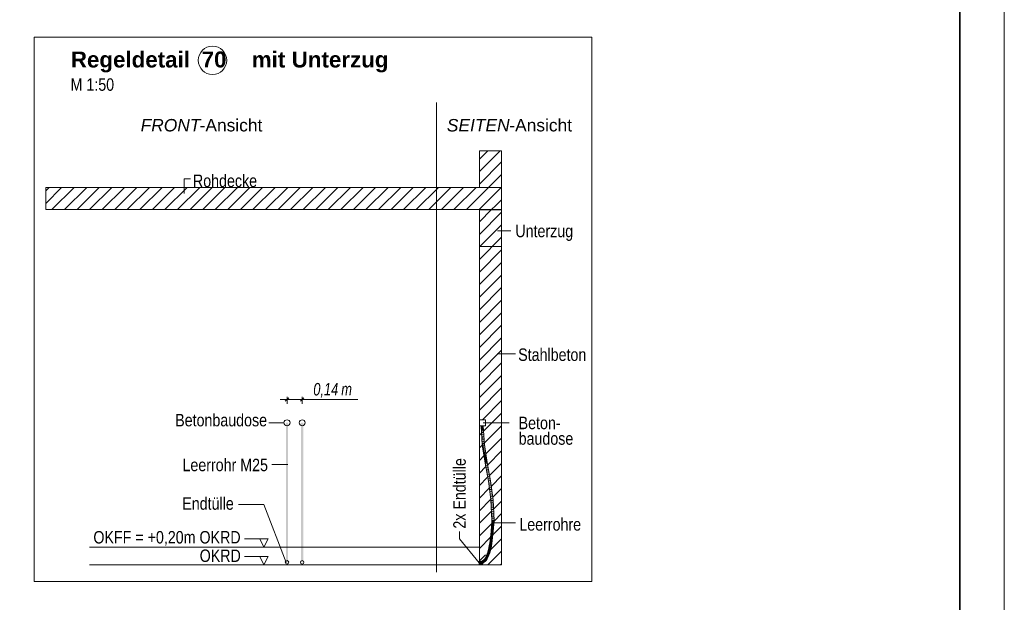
# Model space of a CAD drawing. Extents: x -720 to 300, y 62 to 1162.
# Tile 45 of 256: x 189 to 300, y 552 to 617. Entities that reach past the tile are written whole.
import ezdxf
from ezdxf.lldxf.tags import DXFTag

# ---------------------------------------------------------------- set-up
doc = ezdxf.new("R2010")
doc.units = 0
doc.layers.get('0').update_dxf_attribs({"lineweight": 13})
for name, color, linetype, lineweight, true_color in [('E_Aussparung Bemaßung-A06G93XZ8I', 5, 'Continuous', 9, 0x0000ff), ('E_Betonbaudose', 1, 'Continuous', 13, 0xff0000), ('E_Detail_Beschriftung', 7, 'Continuous', 13, 0x009900), ('E_Detail_Wandschraffur', 7, 'Continuous', 5, 0xc0c0c0), ('E_Leerrohr 25-A06G93Y08I', 7, 'Continuous', 9, 0xff8000), ('E_Leerrohr 25-Shading', 7, 'Continuous', 9, 0xff8000), ('E_Leerrohr Beschriftung', 1, 'Continuous', 9, 0xff0000)]:
    doc.layers.add(name, color=color, linetype=linetype, lineweight=lineweight, true_color=true_color)
doc.layers.add('E_Detail_Linie_Text_Bem', color=7, linetype='Continuous', lineweight=13)
doc.layers.add('iwb_Plankopf Rahmen', color=7, linetype='Continuous', lineweight=35)
doc.styles.get("Standard").update_dxf_attribs({"font": 'ARIALN.TTF'})
tags = doc.linetypes.add('fein_strichliert', pattern=[4, 1, -2, 1]).pattern_tags.tags
tags[8:9] = [DXFTag(74, 4), DXFTag(75, 0), DXFTag(340, '0'), DXFTag(46, 0.0), DXFTag(50, 0.0), DXFTag(44, 0.0), DXFTag(45, 0.0)]
tags[6:7] = [DXFTag(74, 4), DXFTag(75, 0), DXFTag(340, '0'), DXFTag(46, 0.0), DXFTag(50, 0.0), DXFTag(44, 0.0), DXFTag(45, 0.0)]
tags[4:5] = [DXFTag(74, 4), DXFTag(75, 0), DXFTag(340, '0'), DXFTag(46, 0.0), DXFTag(50, 0.0), DXFTag(44, 0.0), DXFTag(45, 0.0)]
tags = doc.linetypes.add('fein_strichliert-A06G93Y38I', pattern=[4, 1, -2, 1]).pattern_tags.tags
tags[8:9] = [DXFTag(74, 4), DXFTag(75, 0), DXFTag(340, '0'), DXFTag(46, 0.0), DXFTag(50, 0.0), DXFTag(44, 0.0), DXFTag(45, 0.0)]
tags[6:7] = [DXFTag(74, 4), DXFTag(75, 0), DXFTag(340, '0'), DXFTag(46, 0.0), DXFTag(50, 0.0), DXFTag(44, 0.0), DXFTag(45, 0.0)]
tags[4:5] = [DXFTag(74, 4), DXFTag(75, 0), DXFTag(340, '0'), DXFTag(46, 0.0), DXFTag(50, 0.0), DXFTag(44, 0.0), DXFTag(45, 0.0)]
tags = doc.linetypes.add('STRICHPUNKT2-A06G93Y18I', pattern=[12.7, 6.35, -3.175, 0, -3.175]).pattern_tags.tags
tags[10:11] = [DXFTag(74, 4), DXFTag(75, 0), DXFTag(340, '0'), DXFTag(46, 0.0), DXFTag(50, 0.0), DXFTag(44, 0.0), DXFTag(45, 0.0)]
tags[8:9] = [DXFTag(74, 4), DXFTag(75, 0), DXFTag(340, '0'), DXFTag(46, 0.0), DXFTag(50, 0.0), DXFTag(44, 0.0), DXFTag(45, 0.0)]
tags[6:7] = [DXFTag(74, 4), DXFTag(75, 0), DXFTag(340, '0'), DXFTag(46, 0.0), DXFTag(50, 0.0), DXFTag(44, 0.0), DXFTag(45, 0.0)]
tags[4:5] = [DXFTag(74, 4), DXFTag(75, 0), DXFTag(340, '0'), DXFTag(46, 0.0), DXFTag(50, 0.0), DXFTag(44, 0.0), DXFTag(45, 0.0)]

# ---------------------------------------------------------------- blocks, each defined once
blk = doc.blocks.new('Shading-A06G93SJ8I', base_point=(174.29, 726.76))
at = {"layer": 'E_Leerrohr 25-Shading', "color": 31, "true_color": 0xecb67f}
for points in [[(241.46, 571.71), (241.38, 571.71), (241.46, 571.7), (241.38, 571.7)], [(241.48, 571.7), (241.44, 571.7), (241.52, 571.31), (241.44, 571.31)], [(241.49, 571.71), (241.46, 571.71), (241.49, 571.7), (241.46, 571.7)], [(241.51, 571.7), (241.48, 571.7), (241.53, 571.31), (241.52, 571.31)], [(241.53, 571.71), (241.49, 571.71), (241.53, 571.7), (241.49, 571.7)], [(241.53, 571.31), (241.57, 571.31), (241.51, 571.7), (241.57, 571.7)], [(241.53, 571.7), (241.57, 571.7), (241.53, 571.71), (241.57, 571.71)], [(241.57, 571.71), (241.57, 571.7), (241.68, 571.71), (241.68, 571.7)], [(241.57, 571.7), (241.69, 571.6), (241.69, 571.7)], [(241.57, 571.7), (241.57, 571.31), (241.69, 571.6), (241.66, 571.31)], [(241.66, 571.31), (241.69, 571.31), (241.69, 571.6)], [(241.68, 571.7), (241.76, 571.7), (241.68, 571.71), (241.76, 571.71)], [(241.24, 556.33), (241.24, 556.47), (241.24, 556.33), (241.24, 556.47)], [(241.64, 556.31), (241.64, 556.41), (241.61, 556.31), (241.24, 556.41)], [(241.35, 556.29), (241.24, 556.41), (241.24, 556.28)], [(241.35, 556.29), (241.57, 556.3), (241.24, 556.41), (241.61, 556.31)], [(241.24, 556.28), (241.64, 556.28), (241.64, 556.29)], [(241.35, 556.28), (241.24, 556.28), (241.45, 556.27), (241.49, 556.26)], [(241.24, 556.16), (241.49, 556.26), (241.24, 556.28)], [(241.64, 556.27), (241.64, 556.28), (241.24, 556.28)], [(241.24, 556.25), (241.24, 556.28), (241.24, 556.25), (241.24, 556.28)], [(241.49, 556.26), (241.24, 556.16), (241.47, 556.2), (241.36, 556.17)], [(241.64, 556.16), (241.59, 556.19), (241.24, 556.16)], [(241.45, 556.29), (241.55, 556.3), (241.35, 556.29), (241.57, 556.3)], [(241.35, 556.29), (241.64, 556.29), (241.64, 556.3)], [(241.64, 556.25), (241.64, 556.27), (241.35, 556.28)], [(241.36, 556.17), (241.59, 556.19), (241.54, 556.23)], [(241.64, 556.3), (241.62, 556.31), (241.45, 556.29)], [(241.49, 556.26), (241.64, 556.25), (241.45, 556.27)], [(241.49, 556.26), (241.47, 556.2), (241.53, 556.24)], [(241.47, 556.2), (241.54, 556.23), (241.53, 556.24)], [(241.55, 556.25), (241.49, 556.26), (241.53, 556.24)], [(241.64, 556.25), (241.49, 556.26), (241.64, 556.23)], [(241.54, 556.23), (241.55, 556.25), (241.53, 556.24)], [(241.54, 556.23), (241.59, 556.24), (241.55, 556.25), (241.57, 556.24)], [(241.59, 556.19), (241.64, 556.23), (241.54, 556.23), (241.59, 556.24)], [(241.55, 556.3), (241.62, 556.31), (241.57, 556.3)], [(241.57, 556.3), (241.62, 556.31), (241.61, 556.31)], [(241.64, 556.23), (241.57, 556.24), (241.64, 556.23)], [(241.64, 556.23), (241.59, 556.19), (241.64, 556.2)], [(241.59, 556.19), (241.64, 556.16), (241.64, 556.2)], [(241.64, 556.31), (241.64, 556.31), (241.62, 556.31), (241.61, 556.31)], [(241.62, 556.31), (241.64, 556.3), (241.64, 556.31)]]:
    blk.add_solid(points, dxfattribs=at)
at = {"layer": 'E_Leerrohr 25-Shading', "color": 43, "true_color": 0xd7ab7f}
for points in [[(241.44, 571.7), (241.61, 569.56), (241.53, 570.88)], [(241.61, 569.56), (241.44, 571.7), (241.57, 569.56)], [(241.47, 571.7), (241.44, 571.7), (241.49, 571.5), (241.53, 570.88)], [(241.49, 571.5), (241.48, 571.7), (241.47, 571.7)], [(241.73, 570.92), (241.65, 571.7), (241.67, 571.49)], [(241.73, 570.92), (241.7, 571.52), (241.65, 571.7), (241.69, 571.7)], [(241.79, 569.58), (241.73, 570.92), (241.67, 571.49)], [(241.73, 568.78), (241.57, 569.56), (241.7, 568.77)], [(241.73, 568.78), (241.72, 568.85), (241.57, 569.56), (241.61, 569.56)], [(241.8, 568.11), (241.73, 568.78), (241.7, 568.77)], [(241.93, 567.51), (241.72, 568.85), (241.89, 567.51), (241.8, 568.11)], [(242.01, 568.17), (241.82, 569.58), (241.79, 569.58)], [(242.01, 568.17), (242.04, 568.02), (241.82, 569.58), (242.1, 567.8)], [(242.04, 568.02), (242.01, 568.17), (242.03, 568.06)], [(242.02, 568.09), (242.01, 568.17), (242.1, 567.54)], [(242.12, 567.55), (242.02, 568.09), (242.1, 567.54)], [(242.12, 567.55), (242.14, 567.55), (242.03, 568.06), (242.04, 568.02)], [(242.04, 568.02), (242.14, 567.55), (242.1, 567.8)], [(241.93, 567.51), (241.89, 567.51), (242.3, 565.48), (242.26, 565.47)], [(242.51, 565.51), (242.22, 567.1), (242.1, 567.54), (242.12, 567.55)], [(242.51, 565.51), (242.1, 567.54), (242.47, 565.5)], [(242.22, 567.1), (242.14, 567.55), (242.12, 567.55)], [(242.3, 565.48), (242.26, 565.47), (242.57, 563.35), (242.55, 563.35)], [(242.59, 563.35), (242.3, 565.48), (242.57, 563.35)], [(242.51, 565.51), (242.47, 565.5), (242.8, 563.37), (242.77, 563.37)], [(242.57, 563.18), (242.57, 563.35), (242.56, 563.18), (242.55, 563.35)], [(242.58, 562.72), (242.57, 563.18), (242.56, 563.18)], [(242.62, 561.63), (242.57, 563.35), (242.58, 562.72)], [(242.57, 563.35), (242.62, 561.63), (242.59, 563.35), (242.61, 562.14)], [(242.61, 562.14), (242.6, 563.19), (242.59, 563.35)], [(242.68, 561.05), (242.6, 563.19), (242.65, 561.05), (242.62, 561.63)], [(242.89, 561.1), (242.77, 563.37), (242.79, 562.75)], [(242.89, 561.1), (242.9, 561.05), (242.77, 563.37), (242.8, 563.37)], [(242.84, 561.65), (242.89, 561.1), (242.79, 562.75)], [(242.68, 561.05), (242.65, 561.05), (242.59, 559.81), (242.58, 559.81)], [(242.61, 559.81), (242.68, 561.05), (242.59, 559.81), (242.68, 561.05)], [(242.82, 559.79), (242.86, 561.05), (242.79, 559.79)], [(242.82, 559.79), (242.85, 560.18), (242.86, 561.05), (242.87, 561.05)], [(242.87, 561.05), (242.89, 561.05), (242.84, 561.65), (242.89, 561.1)], [(242.84, 561.65), (242.86, 561.05), (242.87, 561.05)], [(242.85, 560.18), (242.9, 561.05), (242.87, 561.05)], [(242.89, 561.05), (242.9, 561.05), (242.89, 561.1)], [(242.41, 558.48), (242.42, 558.48), (242.53, 559.47), (242.48, 558.86)], [(242.42, 558.48), (242.44, 558.48), (242.48, 558.86)], [(242.48, 558.86), (242.44, 558.48), (242.61, 559.81)], [(242.53, 559.47), (242.48, 558.86), (242.59, 559.81), (242.61, 559.81)], [(242.59, 559.81), (242.58, 559.81), (242.53, 559.47)], [(242.75, 559.46), (242.62, 558.46), (242.64, 558.45)], [(242.65, 558.45), (242.75, 559.46), (242.64, 558.45)], [(242.75, 559.46), (242.65, 558.45), (242.73, 559.02)], [(242.75, 559.46), (242.75, 559.46), (242.82, 559.79), (242.73, 559.02)], [(242.75, 559.46), (242.82, 559.79), (242.79, 559.79)], [(242.19, 557.47), (242.21, 557.47), (242.29, 557.88), (242.25, 557.62)], [(242.25, 557.62), (242.21, 557.47), (242.24, 557.55), (242.22, 557.46)], [(242.23, 557.52), (242.22, 557.46), (242.35, 557.96)], [(242.35, 557.96), (242.24, 557.55), (242.35, 557.96), (242.23, 557.52)], [(242.34, 557.96), (242.25, 557.62), (242.35, 557.96), (242.24, 557.55)], [(242.29, 557.88), (242.25, 557.62), (242.32, 557.97), (242.34, 557.96)], [(242.32, 557.97), (242.31, 557.97), (242.29, 557.88)], [(242.37, 558.22), (242.36, 558.23), (242.32, 557.97), (242.31, 557.97)], [(242.32, 557.97), (242.34, 557.96), (242.37, 558.22), (242.4, 558.22)], [(242.4, 558.22), (242.34, 557.96), (242.4, 558.22), (242.35, 557.96)], [(242.35, 557.96), (242.35, 557.96), (242.4, 558.22)], [(242.42, 558.48), (242.41, 558.48), (242.37, 558.22), (242.36, 558.23)], [(242.37, 558.22), (242.4, 558.22), (242.42, 558.48), (242.44, 558.48)], [(242.5, 557.84), (242.39, 557.41), (242.4, 557.4)], [(242.4, 558.22), (242.4, 558.22), (242.44, 558.48)], [(242.43, 557.4), (242.5, 557.84), (242.4, 557.4)], [(242.5, 557.84), (242.43, 557.4), (242.44, 557.46)], [(242.5, 557.84), (242.5, 557.84), (242.56, 557.91), (242.44, 557.46)], [(242.5, 557.84), (242.56, 557.91), (242.52, 557.92)], [(242.56, 557.91), (242.57, 558.19), (242.52, 557.92)], [(242.56, 557.91), (242.59, 558.07), (242.57, 558.19), (242.61, 558.18)], [(242.64, 558.45), (242.62, 558.46), (242.61, 558.18), (242.57, 558.19)], [(242.59, 558.07), (242.61, 558.18), (242.61, 558.18)], [(242.61, 558.18), (242.65, 558.45), (242.61, 558.18), (242.64, 558.45)], [(241.67, 556.51), (241.65, 556.54), (241.58, 556.45), (241.56, 556.48)], [(241.65, 556.54), (241.66, 556.53), (241.75, 556.6), (241.76, 556.59)], [(241.83, 556.68), (241.82, 556.69), (241.75, 556.6), (241.74, 556.61)], [(241.75, 556.6), (241.76, 556.59), (241.83, 556.68), (241.84, 556.68)], [(241.84, 556.68), (241.76, 556.59), (241.84, 556.67), (241.76, 556.59)], [(241.76, 556.59), (241.76, 556.59), (241.84, 556.67)], [(241.82, 556.69), (241.82, 556.69), (241.91, 556.83), (241.89, 556.79)], [(241.89, 556.79), (241.82, 556.69), (241.87, 556.73), (241.83, 556.68)], [(241.87, 556.73), (241.83, 556.68), (241.85, 556.69), (241.84, 556.68)], [(241.85, 556.69), (241.84, 556.67), (241.96, 556.83)], [(241.84, 556.68), (241.84, 556.67), (241.85, 556.69)], [(241.95, 556.84), (241.87, 556.73), (241.96, 556.83), (241.85, 556.69)], [(241.94, 556.84), (241.89, 556.79), (241.95, 556.84), (241.87, 556.73)], [(241.91, 556.83), (241.89, 556.79), (241.93, 556.85), (241.94, 556.84)], [(241.95, 556.47), (242.01, 556.54), (241.89, 556.46), (241.98, 556.56)], [(241.93, 556.85), (241.93, 556.85), (241.91, 556.83)], [(241.93, 556.85), (241.93, 556.85), (241.96, 556.91), (241.96, 556.89)], [(241.96, 556.89), (241.93, 556.85), (241.96, 556.87), (241.94, 556.84)], [(241.96, 556.87), (241.94, 556.84), (241.96, 556.84), (241.95, 556.84)], [(241.95, 556.84), (241.96, 556.83), (241.96, 556.84)], [(242.03, 557.03), (242.02, 557.03), (241.96, 556.91)], [(241.96, 556.91), (241.96, 556.89), (242.03, 557.03), (242.04, 557.02)], [(242.04, 557.02), (241.96, 556.89), (242.05, 557.02), (241.96, 556.87)], [(242.05, 557.02), (241.96, 556.87), (242.06, 557.02), (241.96, 556.84)], [(241.96, 556.84), (241.96, 556.83), (242.06, 557.02)], [(242.14, 556.72), (242.11, 556.74), (242.01, 556.54), (241.98, 556.56)], [(242.02, 557.03), (242.03, 557.03), (242.05, 557.11), (242.06, 557.08)], [(242.06, 557.08), (242.03, 557.03), (242.06, 557.07), (242.04, 557.02)], [(242.06, 557.07), (242.04, 557.02), (242.06, 557.04), (242.05, 557.02)], [(242.21, 557.47), (242.19, 557.47), (242.05, 557.11)], [(242.05, 557.11), (242.06, 557.08), (242.21, 557.47), (242.22, 557.46)], [(242.05, 557.02), (242.06, 557.02), (242.06, 557.04)], [(242.22, 557.46), (242.06, 557.08), (242.22, 557.46), (242.06, 557.07)], [(242.22, 557.46), (242.06, 557.07), (242.22, 557.46), (242.06, 557.04)], [(242.06, 557.04), (242.06, 557.02), (242.22, 557.46)], [(242.14, 556.72), (242.22, 556.95), (242.11, 556.74)], [(242.14, 556.72), (242.23, 556.9), (242.22, 556.95), (242.25, 556.93)], [(242.24, 557.55), (242.22, 557.46), (242.23, 557.52), (242.22, 557.46)], [(242.22, 557.46), (242.22, 557.46), (242.23, 557.52)], [(242.25, 556.93), (242.26, 557.06), (242.22, 556.95)], [(242.26, 557.06), (242.22, 556.95), (242.22, 556.95)], [(242.23, 556.9), (242.25, 556.93), (242.25, 556.93)], [(242.25, 556.93), (242.4, 557.4), (242.26, 557.06), (242.39, 557.41)], [(242.25, 556.93), (242.43, 557.4), (242.25, 556.93), (242.4, 557.4)], [(241.33, 556.38), (241.33, 556.41), (241.24, 556.39), (241.24, 556.41)], [(241.24, 556.37), (241.34, 556.38), (241.24, 556.39), (241.33, 556.38)], [(241.36, 556.17), (241.36, 556.2), (241.24, 556.16), (241.24, 556.2)], [(241.33, 556.41), (241.33, 556.38), (241.41, 556.43), (241.35, 556.39)], [(241.33, 556.38), (241.34, 556.38), (241.35, 556.39)], [(241.35, 556.39), (241.34, 556.38), (241.4, 556.39), (241.38, 556.39)], [(241.41, 556.43), (241.35, 556.39), (241.42, 556.4), (241.4, 556.39)], [(241.47, 556.19), (241.46, 556.22), (241.36, 556.17), (241.36, 556.2)], [(241.38, 556.39), (241.42, 556.39), (241.42, 556.4)], [(241.5, 556.44), (241.49, 556.45), (241.42, 556.4), (241.41, 556.43)], [(241.42, 556.39), (241.5, 556.42), (241.42, 556.4), (241.5, 556.44)], [(241.58, 556.22), (241.56, 556.25), (241.47, 556.19), (241.46, 556.22)], [(241.54, 556.47), (241.49, 556.45), (241.5, 556.44)], [(241.5, 556.42), (241.58, 556.45), (241.54, 556.47), (241.56, 556.48)], [(241.5, 556.42), (241.54, 556.47), (241.5, 556.44)], [(241.68, 556.26), (241.66, 556.3), (241.58, 556.22), (241.56, 556.25)], [(241.68, 556.26), (241.7, 556.32), (241.66, 556.3)], [(241.68, 556.26), (241.8, 556.34), (241.7, 556.32), (241.79, 556.36)], [(241.79, 556.36), (241.78, 556.37), (241.7, 556.32)], [(241.78, 556.37), (241.9, 556.44), (241.8, 556.39)], [(241.78, 556.37), (241.89, 556.41), (241.9, 556.44), (241.91, 556.43)], [(241.89, 556.41), (241.78, 556.37), (241.79, 556.36)], [(241.8, 556.34), (241.89, 556.41), (241.79, 556.36)], [(241.9, 556.44), (241.89, 556.46), (241.8, 556.39)], [(241.95, 556.47), (241.89, 556.46), (241.9, 556.44)], [(241.91, 556.43), (241.95, 556.47), (241.9, 556.44)]]:
    blk.add_solid(points, dxfattribs=at)
at = {"layer": 'E_Leerrohr 25-Shading', "color": 31, "true_color": 0xfabd7f}
for points in [[(241.48, 571.7), (241.49, 571.5), (241.57, 571.7), (241.54, 571.06)], [(241.54, 571.06), (241.49, 571.5), (241.53, 570.88)], [(241.61, 569.56), (241.54, 571.06), (241.53, 570.88)], [(241.54, 571.06), (241.59, 570.62), (241.57, 571.7)], [(241.61, 569.56), (241.7, 569.57), (241.54, 571.06), (241.7, 569.57)], [(241.57, 571.7), (241.59, 570.62), (241.63, 570.67), (241.64, 570.11)], [(241.65, 571.7), (241.57, 571.7), (241.79, 569.58), (241.7, 569.57)], [(241.64, 570.11), (241.7, 569.57), (241.63, 570.67)], [(241.81, 568.88), (241.7, 569.57), (241.72, 568.85), (241.61, 569.56)], [(242.01, 568.17), (241.79, 569.58), (241.81, 568.88), (241.7, 569.57)], [(241.93, 567.51), (242.02, 567.53), (241.72, 568.85), (241.79, 568.87)], [(242.02, 567.53), (241.81, 568.88), (241.79, 568.87)], [(242.1, 567.54), (242.01, 568.17), (242.02, 567.53), (241.81, 568.88)], [(242.02, 567.53), (241.93, 567.51), (242.38, 565.49), (242.3, 565.48)], [(242.1, 567.54), (242.02, 567.53), (242.47, 565.5), (242.38, 565.49)], [(242.38, 565.49), (242.3, 565.48), (242.68, 563.36), (242.59, 563.35)], [(242.47, 565.5), (242.38, 565.49), (242.77, 563.37), (242.68, 563.36)], [(242.69, 563.19), (242.68, 563.36), (242.6, 563.19), (242.59, 563.35)], [(242.77, 561.05), (242.69, 563.19), (242.68, 561.05), (242.6, 563.19)], [(242.77, 563.37), (242.68, 563.36), (242.86, 561.05), (242.77, 561.05)], [(242.77, 561.05), (242.68, 561.05), (242.7, 559.8), (242.61, 559.81)], [(242.86, 561.05), (242.77, 561.05), (242.79, 559.79), (242.7, 559.8)], [(242.7, 559.8), (242.61, 559.81), (242.53, 558.47), (242.44, 558.48)], [(242.79, 559.79), (242.7, 559.8), (242.62, 558.46), (242.53, 558.47)], [(242.43, 557.94), (242.35, 557.96), (242.31, 557.43), (242.22, 557.46)], [(242.52, 557.92), (242.43, 557.94), (242.39, 557.41), (242.31, 557.43)], [(242.49, 558.2), (242.4, 558.22), (242.43, 557.94), (242.35, 557.96)], [(242.53, 558.47), (242.44, 558.48), (242.49, 558.2), (242.4, 558.22)], [(242.57, 558.19), (242.49, 558.2), (242.52, 557.92), (242.43, 557.94)], [(242.62, 558.46), (242.53, 558.47), (242.57, 558.19), (242.49, 558.2)], [(241.76, 556.59), (241.67, 556.51), (241.78, 556.57)], [(241.67, 556.51), (241.71, 556.5), (241.78, 556.57), (241.81, 556.54)], [(241.71, 556.5), (241.79, 556.49), (241.81, 556.54), (241.82, 556.52)], [(241.89, 556.46), (241.82, 556.52), (241.78, 556.37), (241.73, 556.44)], [(241.84, 556.67), (241.76, 556.59), (241.86, 556.66)], [(241.76, 556.59), (241.79, 556.58), (241.86, 556.66), (241.89, 556.63)], [(241.79, 556.58), (241.76, 556.59), (241.78, 556.57)], [(241.81, 556.54), (241.86, 556.56), (241.78, 556.57), (241.79, 556.58)], [(241.79, 556.58), (241.86, 556.56), (241.89, 556.63), (241.91, 556.62)], [(241.82, 556.52), (241.86, 556.56), (241.81, 556.54)], [(241.98, 556.56), (241.91, 556.62), (241.89, 556.46), (241.82, 556.52)], [(241.84, 556.67), (241.87, 556.67), (241.96, 556.83), (242.03, 556.79)], [(241.87, 556.67), (241.84, 556.67), (241.86, 556.66)], [(241.89, 556.63), (241.94, 556.66), (241.86, 556.66), (241.87, 556.67)], [(241.91, 556.62), (241.94, 556.66), (241.89, 556.63)], [(242.11, 556.74), (242.03, 556.79), (241.98, 556.56), (241.91, 556.62)], [(242.14, 556.98), (242.06, 557.02), (242.03, 556.79), (241.96, 556.83)], [(242.22, 556.95), (242.14, 556.98), (242.11, 556.74), (242.03, 556.79)], [(242.31, 557.43), (242.22, 557.46), (242.14, 556.98), (242.06, 557.02)], [(242.39, 557.41), (242.31, 557.43), (242.22, 556.95), (242.14, 556.98)], [(241.35, 556.29), (241.34, 556.38), (241.24, 556.28), (241.24, 556.37)], [(241.36, 556.2), (241.35, 556.29), (241.24, 556.2), (241.24, 556.28)], [(241.34, 556.38), (241.38, 556.38), (241.38, 556.39)], [(241.34, 556.38), (241.35, 556.29), (241.38, 556.38)], [(241.38, 556.38), (241.35, 556.29), (241.42, 556.38), (241.44, 556.31)], [(241.46, 556.22), (241.44, 556.31), (241.36, 556.2), (241.35, 556.29)], [(241.38, 556.39), (241.38, 556.38), (241.42, 556.38)], [(241.42, 556.38), (241.42, 556.39), (241.38, 556.39)], [(241.38, 556.38), (241.42, 556.38), (241.42, 556.38)], [(241.51, 556.41), (241.5, 556.42), (241.42, 556.39)], [(241.42, 556.38), (241.52, 556.36), (241.42, 556.39), (241.51, 556.41)], [(241.44, 556.31), (241.53, 556.34), (241.42, 556.38), (241.52, 556.36)], [(241.56, 556.25), (241.53, 556.34), (241.46, 556.22), (241.44, 556.31)], [(241.58, 556.45), (241.5, 556.42), (241.58, 556.44)], [(241.5, 556.42), (241.51, 556.41), (241.58, 556.44), (241.6, 556.42)], [(241.51, 556.41), (241.5, 556.42), (241.51, 556.41)], [(241.51, 556.41), (241.57, 556.35), (241.6, 556.42), (241.62, 556.37)], [(241.53, 556.34), (241.57, 556.35), (241.52, 556.36)], [(241.66, 556.3), (241.62, 556.37), (241.56, 556.25), (241.53, 556.34)], [(241.67, 556.51), (241.58, 556.45), (241.69, 556.5), (241.58, 556.45)], [(241.58, 556.45), (241.61, 556.45), (241.69, 556.5), (241.7, 556.47)], [(241.6, 556.42), (241.71, 556.43), (241.58, 556.44), (241.61, 556.45)], [(241.61, 556.45), (241.58, 556.45), (241.58, 556.44)], [(241.62, 556.37), (241.71, 556.43), (241.6, 556.42)], [(241.61, 556.45), (241.71, 556.43), (241.7, 556.47), (241.73, 556.44)], [(241.78, 556.37), (241.73, 556.44), (241.66, 556.3), (241.62, 556.37)], [(241.71, 556.5), (241.67, 556.51), (241.69, 556.5)], [(241.7, 556.47), (241.79, 556.49), (241.69, 556.5), (241.71, 556.5)], [(241.73, 556.44), (241.79, 556.49), (241.7, 556.47)]]:
    blk.add_solid(points, dxfattribs=at)
blk = doc.blocks.new('Referenz-A06G93Y68I')
at = {"layer": 'E_Aussparung Bemaßung-A06G93XZ8I', "linetype": 'Continuous', "ltscale": 0.13}
for p, q in [((218.83, 574.66), (227.58, 574.66)), ((219.4, 574.47), (219.79, 574.85)), ((219.59, 574.96), (219.59, 574.16)), ((221.11, 574.47), (221.5, 574.85)), ((221.3, 574.96), (221.3, 574.16))]:
    blk.add_line(p, q, dxfattribs=at)
at = {"layer": 'E_Betonbaudose', "linetype": 'Continuous', "ltscale": 0.13}
for p, q in [((241.25, 571.7), (241.25, 572.38)), ((241.25, 572.38), (241.93, 572.38)), ((241.93, 572.38), (241.93, 571.7)), ((241.93, 571.7), (241.25, 571.7))]:
    blk.add_line(p, q, dxfattribs=at)
for centre, radius in [((219.59, 572.04), 0.34), ((221.3, 572.04), 0.34), ((219.59, 556.33), 0.2), ((221.3, 556.33), 0.2)]:
    blk.add_circle(centre, radius, dxfattribs=at)
at = {"layer": 'E_Detail_Linie_Text_Bem', "linetype": 'fein_strichliert-A06G93Y38I', "ltscale": 0.65}
for p, q in [((253.9, 615.47), (191.13, 615.47)), ((191.13, 615.47), (191.13, 554.15)), ((253.9, 554.15), (253.9, 615.47)), ((236.44, 555.23), (236.44, 608.11)), ((191.13, 554.15), (250.88, 554.15)), ((250.88, 554.15), (253.9, 554.15))]:
    blk.add_line(p, q, dxfattribs=at)
at = {"layer": 'E_Detail_Linie_Text_Bem', "linetype": 'Continuous', "ltscale": 0.13}
for p, q in [((241.25, 602.67), (243.75, 602.67)), ((241.25, 598.54), (241.25, 602.67)), ((243.75, 602.67), (243.75, 598.54)), ((243.75, 598.54), (192.42, 598.54)), ((192.42, 598.54), (192.42, 596.04)), ((243.75, 598.54), (241.25, 598.54)), ((243.75, 596.04), (243.75, 598.54)), ((192.42, 596.04), (202.82, 596.04)), ((192.42, 596.04), (241.25, 596.04)), ((202.82, 596.04), (243.75, 596.04)), ((241.25, 596.04), (243.75, 596.04)), ((241.25, 584.24), (241.25, 596.04)), ((241.25, 596.02), (243.75, 596.02)), ((241.25, 591.88), (241.25, 596.02)), ((243.75, 596.04), (243.75, 556.04)), ((243.75, 596.02), (243.75, 591.88)), ((243.75, 591.88), (241.25, 591.88)), ((241.25, 584.04), (241.25, 584.24)), ((241.25, 556.04), (241.25, 584.04)), ((197.34, 558.04), (241.21, 558.04)), ((197.34, 556.04), (242.5, 556.04)), ((243.75, 556.04), (241.25, 556.04))]:
    blk.add_line(p, q, dxfattribs=at)
at = {"layer": 'E_Detail_Linie_Text_Bem', "color": 0, "linetype": 'Continuous', "ltscale": 0.13}
for p, q in [((208.02, 597.86), (208.02, 599.51)), ((208.02, 599.51), (208.71, 599.51)), ((244.81, 593.65), (243.3, 593.65)), ((245.3, 579.82), (243.25, 579.82)), ((219.25, 572.04), (217.54, 572.04)), ((241.66, 572.04), (244.59, 572.04)), ((217.88, 567.36), (219.67, 567.36)), ((214.14, 562.82), (216.97, 562.82)), ((216.97, 562.82), (219.51, 556.31)), ((242.62, 560.76), (245.33, 560.76)), ((217.48, 558.99), (214.8, 558.99)), ((216.52, 558.99), (216.97, 558.04)), ((216.97, 558.04), (217.48, 558.99)), ((239.03, 559.79), (239.03, 558.97)), ((239.03, 558.97), (241.24, 556.28)), ((217.48, 556.99), (214.8, 556.99)), ((216.52, 556.99), (216.97, 556.04)), ((216.97, 556.04), (217.48, 556.99))]:
    blk.add_line(p, q, dxfattribs=at)
at = {"layer": 'E_Detail_Linie_Text_Bem', "linetype": 'Continuous', "ltscale": 0.13}
for points in [[(219.72, 572.07), (219.72, 556.33), (219.47, 572.07), (219.47, 556.33)], [(221.43, 572.07), (221.43, 556.33), (221.18, 572.07), (221.18, 556.33)]]:
    blk.add_solid(points, dxfattribs=at)
at = {"layer": 'E_Detail_Wandschraffur', "linetype": 'fein_strichliert', "ltscale": 0.13}
for p, q in [((241.25, 600.33), (243.6, 602.67)), ((242.29, 598.54), (243.75, 600)), ((192.42, 596.75), (194.21, 598.54)), ((194.54, 596.04), (197.04, 598.54)), ((197.37, 596.04), (199.87, 598.54)), ((200.2, 596.04), (202.7, 598.54)), ((203.02, 596.04), (205.52, 598.54)), ((205.85, 596.04), (208.35, 598.54)), ((208.68, 596.04), (211.18, 598.54)), ((211.51, 596.04), (214.01, 598.54)), ((214.34, 596.04), (216.84, 598.54)), ((217.17, 596.04), (219.67, 598.54)), ((220, 596.04), (222.5, 598.54)), ((222.82, 596.04), (225.32, 598.54)), ((225.65, 596.04), (228.15, 598.54)), ((228.48, 596.04), (230.98, 598.54)), ((231.31, 596.04), (233.81, 598.54)), ((234.14, 596.04), (236.64, 598.54)), ((236.97, 596.04), (239.47, 598.54)), ((239.79, 596.04), (242.29, 598.54)), ((242.62, 596.04), (243.1, 596.51)), ((243.1, 596.51), (243.69, 597.11)), ((243.69, 597.11), (243.75, 597.17)), ((241.25, 594.67), (242.62, 596.04)), ((241.25, 591.84), (243.75, 594.34)), ((241.25, 589.01), (243.75, 591.51)), ((241.25, 586.18), (243.75, 588.68)), ((241.25, 583.35), (243.75, 585.85)), ((241.25, 580.53), (243.75, 583.03)), ((241.25, 577.7), (243.75, 580.2)), ((241.25, 574.87), (243.75, 577.37)), ((241.59, 572.38), (243.75, 574.54)), ((241.82, 569.78), (243.75, 571.71)), ((241.25, 569.21), (241.67, 569.63)), ((242.19, 567.32), (243.75, 568.88)), ((241.25, 566.38), (241.95, 567.08)), ((242.6, 564.91), (243.75, 566.06)), ((241.25, 563.56), (242.36, 564.67)), ((242.86, 562.34), (243.75, 563.23)), ((241.25, 560.73), (242.58, 562.05)), ((242.78, 559.43), (243.75, 560.4)), ((241.25, 557.9), (242.5, 559.15)), ((242.22, 556.04), (243.75, 557.57))]:
    blk.add_line(p, q, dxfattribs=at)
at = {"layer": 'E_Detail_Wandschraffur', "linetype": 'ByBlock', "ltscale": 0.13}
for p, q in [((241.25, 601.74), (242.19, 602.67)), ((241.25, 598.91), (243.75, 601.41)), ((192.42, 598.17), (192.8, 598.54)), ((193.13, 596.04), (195.63, 598.54)), ((195.95, 596.04), (198.45, 598.54)), ((198.78, 596.04), (201.28, 598.54)), ((201.61, 596.04), (204.11, 598.54)), ((204.44, 596.04), (206.94, 598.54)), ((207.27, 596.04), (209.77, 598.54)), ((210.1, 596.04), (212.6, 598.54)), ((212.92, 596.04), (215.42, 598.54)), ((215.75, 596.04), (218.25, 598.54)), ((218.58, 596.04), (221.08, 598.54)), ((221.41, 596.04), (223.91, 598.54)), ((224.24, 596.04), (226.74, 598.54)), ((227.07, 596.04), (229.57, 598.54)), ((229.89, 596.04), (232.39, 598.54)), ((232.72, 596.04), (235.22, 598.54)), ((235.55, 596.04), (238.05, 598.54)), ((238.38, 596.04), (240.88, 598.54)), ((241.21, 596.04), (243.71, 598.54)), ((243.71, 598.54), (243.75, 598.58)), ((241.25, 593.25), (243.75, 595.75)), ((241.25, 590.43), (243.75, 592.93)), ((241.25, 587.6), (243.75, 590.1)), ((241.25, 584.77), (243.75, 587.27)), ((241.25, 581.94), (243.75, 584.44)), ((241.25, 579.11), (243.75, 581.61)), ((241.25, 576.28), (243.75, 578.78)), ((241.25, 573.46), (243.75, 575.96)), ((241.73, 571.11), (243.75, 573.13)), ((241.25, 570.63), (241.54, 570.92)), ((241.99, 568.54), (243.75, 570.3)), ((241.25, 567.8), (241.8, 568.34)), ((242.41, 566.13), (243.75, 567.47)), ((241.25, 564.97), (242.14, 565.86)), ((242.77, 563.66), (243.75, 564.64)), ((241.25, 562.14), (242.5, 563.4)), ((242.9, 560.97), (243.75, 561.81)), ((241.25, 559.31), (242.57, 560.63)), ((242.54, 557.78), (243.75, 558.98)), ((241.25, 556.48), (241.94, 557.17)), ((243.64, 556.04), (243.75, 556.16))]:
    blk.add_line(p, q, dxfattribs=at)
at = {"layer": 'E_Leerrohr 25-A06G93Y08I', "linetype": 'Continuous', "ltscale": 0.13}
for p, q in [((241.38, 571.71), (241.38, 571.7)), ((241.38, 571.71), (241.49, 571.71)), ((241.38, 571.7), (241.49, 571.7)), ((241.44, 571.7), (241.44, 571.31)), ((241.44, 571.7), (241.51, 571.7)), ((241.44, 571.7), (241.69, 571.7)), ((241.44, 571.7), (241.57, 569.56)), ((241.44, 571.31), (241.51, 571.31)), ((241.46, 571.45), (241.7, 571.46)), ((241.48, 571.2), (241.71, 571.21)), ((241.49, 571.71), (241.64, 571.71)), ((241.49, 571.7), (241.64, 571.7)), ((241.49, 570.95), (241.73, 570.96)), ((241.51, 571.7), (241.62, 571.7)), ((241.51, 571.31), (241.62, 571.31)), ((241.62, 571.7), (241.69, 571.7)), ((241.62, 571.31), (241.69, 571.31)), ((241.64, 571.71), (241.76, 571.71)), ((241.64, 571.7), (241.76, 571.7)), ((241.69, 571.31), (241.69, 571.7)), ((241.69, 571.7), (241.82, 569.58)), ((241.76, 571.7), (241.76, 571.71)), ((241.51, 570.7), (241.75, 570.71)), ((241.53, 570.45), (241.76, 570.46)), ((241.54, 570.2), (241.78, 570.21)), ((241.56, 569.95), (241.79, 569.97)), ((241.57, 569.7), (241.81, 569.72)), ((241.57, 569.56), (241.89, 567.51)), ((241.6, 569.45), (241.83, 569.47)), ((241.64, 569.2), (241.87, 569.23)), ((241.68, 568.95), (241.91, 568.98)), ((241.71, 568.7), (241.95, 568.73)), ((241.82, 569.58), (242.14, 567.55)), ((241.75, 568.45), (241.99, 568.49)), ((241.79, 568.21), (242.02, 568.24)), ((241.83, 567.96), (242.06, 567.99)), ((241.87, 567.71), (242.1, 567.75)), ((241.89, 567.51), (242.26, 565.47)), ((241.91, 567.46), (242.14, 567.5)), ((241.95, 567.22), (242.18, 567.26)), ((242, 566.97), (242.23, 567.01)), ((242.04, 566.73), (242.27, 566.76)), ((242.09, 566.48), (242.32, 566.52)), ((242.14, 567.55), (242.51, 565.51)), ((242.13, 566.23), (242.36, 566.27)), ((242.18, 565.99), (242.41, 566.03)), ((242.22, 565.74), (242.45, 565.78)), ((242.26, 565.5), (242.5, 565.53)), ((242.26, 565.47), (242.55, 563.35)), ((242.51, 565.51), (242.8, 563.37)), ((242.3, 565.25), (242.53, 565.28)), ((242.33, 565), (242.57, 565.04)), ((242.37, 564.76), (242.6, 564.79)), ((242.4, 564.51), (242.64, 564.54)), ((242.44, 564.26), (242.67, 564.29)), ((242.47, 564.02), (242.7, 564.04)), ((242.5, 563.77), (242.74, 563.79)), ((242.54, 563.52), (242.77, 563.54)), ((242.55, 563.35), (242.65, 561.05)), ((242.57, 563.28), (242.8, 563.3)), ((242.8, 563.37), (242.9, 561.05)), ((242.58, 563.03), (242.81, 563.04)), ((242.59, 562.78), (242.82, 562.79)), ((242.59, 562.53), (242.83, 562.54)), ((242.6, 562.28), (242.84, 562.29)), ((242.65, 561.05), (242.58, 559.81)), ((242.61, 562.03), (242.85, 562.04)), ((242.62, 561.78), (242.86, 561.79)), ((242.63, 561.53), (242.87, 561.54)), ((242.64, 561.29), (242.88, 561.29)), ((242.65, 561.04), (242.89, 561.04)), ((242.9, 561.05), (242.82, 559.79)), ((242.6, 560.05), (242.83, 560.03)), ((242.61, 560.29), (242.85, 560.28)), ((242.62, 560.54), (242.86, 560.53)), ((242.64, 560.79), (242.87, 560.79)), ((242.58, 559.81), (242.41, 558.48)), ((242.46, 558.81), (242.69, 558.78)), ((242.49, 559.06), (242.72, 559.03)), ((242.52, 559.31), (242.75, 559.28)), ((242.55, 559.55), (242.78, 559.53)), ((242.58, 559.8), (242.82, 559.78)), ((242.82, 559.79), (242.65, 558.45)), ((242.31, 557.97), (242.19, 557.47)), ((242.29, 557.84), (242.52, 557.78)), ((242.36, 558.23), (242.31, 557.97)), ((242.34, 558.08), (242.57, 558.03)), ((242.41, 558.48), (242.36, 558.23)), ((242.39, 558.32), (242.62, 558.28)), ((242.42, 558.56), (242.66, 558.53)), ((242.56, 557.91), (242.43, 557.4)), ((242.61, 558.18), (242.56, 557.91)), ((242.65, 558.45), (242.61, 558.18)), ((241.65, 556.54), (241.56, 556.48)), ((241.74, 556.61), (241.65, 556.54)), ((241.7, 556.57), (241.85, 556.39)), ((241.82, 556.69), (241.74, 556.61)), ((241.93, 556.85), (241.82, 556.69)), ((241.85, 556.73), (242.04, 556.59)), ((242.01, 556.54), (241.91, 556.43)), ((242.02, 557.03), (241.93, 556.85)), ((241.98, 556.92), (242.18, 556.81)), ((242.14, 556.72), (242.01, 556.54)), ((242.19, 557.47), (242.02, 557.03)), ((242.07, 557.14), (242.29, 557.05)), ((242.25, 556.93), (242.14, 556.72)), ((242.16, 557.37), (242.38, 557.29)), ((242.23, 557.6), (242.46, 557.54)), ((242.43, 557.4), (242.25, 556.93)), ((241.24, 556.47), (241.24, 556.47)), ((241.24, 556.36), (241.24, 556.47)), ((241.24, 556.36), (241.24, 556.47)), ((241.64, 556.41), (241.24, 556.41)), ((241.24, 556.34), (241.24, 556.41)), ((241.24, 556.41), (241.24, 556.16)), ((241.33, 556.41), (241.24, 556.41)), ((241.24, 556.21), (241.24, 556.36)), ((241.24, 556.21), (241.24, 556.36)), ((241.24, 556.23), (241.24, 556.34)), ((241.24, 556.16), (241.24, 556.23)), ((241.24, 556.09), (241.24, 556.21)), ((241.24, 556.09), (241.24, 556.21)), ((241.36, 556.17), (241.24, 556.16)), ((241.24, 556.16), (241.64, 556.16)), ((241.24, 556.09), (241.24, 556.09)), ((241.31, 556.41), (241.33, 556.17)), ((241.41, 556.43), (241.33, 556.41)), ((241.47, 556.19), (241.36, 556.17)), ((241.49, 556.45), (241.41, 556.43)), ((241.58, 556.22), (241.47, 556.19)), ((241.56, 556.48), (241.49, 556.45)), ((241.52, 556.46), (241.61, 556.24)), ((241.68, 556.26), (241.58, 556.22)), ((241.64, 556.34), (241.64, 556.41)), ((241.64, 556.23), (241.64, 556.34)), ((241.64, 556.16), (241.64, 556.23)), ((241.8, 556.34), (241.68, 556.26)), ((241.91, 556.43), (241.8, 556.34))]:
    blk.add_line(p, q, dxfattribs=at)
at = {"layer": 'E_Leerrohr 25-A06G93Y08I', "linetype": 'STRICHPUNKT2-A06G93Y18I', "lineweight": 5, "ltscale": 0.13}
for p, q in [((241.57, 571.7), (241.57, 571.31)), ((241.24, 556.28), (241.64, 556.28))]:
    blk.add_line(p, q, dxfattribs=at)
at = {"layer": 'E_Leerrohr Beschriftung', "linetype": 'Continuous', "ltscale": 0.13}
blk.add_circle((211.2, 612.86), 1.6, dxfattribs=at)
at = {"layer": 'E_Aussparung Bemaßung-A06G93XZ8I', "linetype": 'Continuous', "ltscale": 0.13, "char_height": 1.4, "attachment_point": 1}
for s, insert in [('{\\W0.9;\\fArial Narrow|b0|i1;0,14 }', (222.55, 576.52)), ('{\\W0.9;\\fArial Narrow|b0|i1;m}', (225.7, 576.52))]:
    blk.add_mtext(s, dxfattribs=dict(at, insert=insert))
at = {"layer": 'E_Detail_Beschriftung', "color": 1, "linetype": 'Continuous', "lineweight": 35, "ltscale": 0.35, "true_color": 0xff0000, "char_height": 1.8, "attachment_point": 1}
for s, insert in [('{\\fArial|b1|i0;Regeldetail}', (195.25, 613.85)), ('{\\fArial|b1|i0;70}', (209.98, 613.85)), ('{\\fArial|b1|i0;mit}', (215.62, 613.85)), ('{\\fArial|b1|i0;Unterzug}', (220.12, 613.85))]:
    blk.add_mtext(s, dxfattribs=dict(at, insert=insert))
at = {"layer": 'E_Detail_Beschriftung', "linetype": 'Continuous', "ltscale": 0.13, "char_height": 1.4, "attachment_point": 1}
for s, insert in [('{\\fArial Narrow;M 1:50}', (195.22, 610.83)), ('{\\fArial Narrow;Rohdecke}', (209, 599.99)), ('{\\fArial Narrow;Unterzug}', (245.3, 594.34)), ('{\\fArial Narrow;Stahlbeton}', (245.62, 580.41)), ('{\\fArial Narrow;Betonbaudose}', (207, 573.04)), ('{\\fArial Narrow;Beton-}', (245.67, 572.72)), ('{\\fArial Narrow;baudose}', (245.67, 570.97)), ('{\\fArial Narrow;Leerrohr M25}', (207.82, 567.99)), ('{\\fArial Narrow;Endtülle}', (207.8, 563.65)), ('{\\fArial Narrow;Leerrohre}', (245.75, 561.3)), ('{\\fArial Narrow;OKFF = +0,20m OKRD}', (197.79, 559.85)), ('{\\fArial Narrow;OKRD}', (209.76, 557.77))]:
    blk.add_mtext(s, dxfattribs=dict(at, insert=insert))
at = {"layer": 'E_Detail_Beschriftung', "linetype": 'Continuous', "lineweight": -2, "ltscale": 0.25, "char_height": 1.4, "attachment_point": 1}
for s, insert in [('{\\fArial|b0|i1;FRONT}', (203.11, 606.25)), ('{\\fArial;-Ansicht}', (209.75, 606.25)), ('{\\fArial|b0|i1;SEITEN}', (237.59, 606.25)), ('{\\fArial;-Ansicht}', (244.62, 606.25))]:
    blk.add_mtext(s, dxfattribs=dict(at, insert=insert))
at = {"layer": 'E_Detail_Beschriftung', "linetype": 'Continuous', "ltscale": 0.13, "insert": (238.31, 560.12), "char_height": 1.4, "attachment_point": 1, "rotation": 90}
blk.add_mtext('{\\fArial Narrow;2x Endtülle}', dxfattribs=at)

msp = doc.modelspace()

# ---------------------------------------------------------------- linework, layer by layer
at = {"layer": 'iwb_Plankopf Rahmen', "color": 8, "lineweight": 13, "ltscale": 0.13, "true_color": 0x808080}
msp.add_lwpolyline([(300.35, 62.43), (-719.65, 62.43), (-719.65, 1162.43), (300.35, 1162.43), (300.35, 62.43)], close=True, dxfattribs=at)
at = {"layer": 'iwb_Plankopf Rahmen', "ltscale": 0.35}
msp.add_lwpolyline([(-699.65, 67.43), (-699.65, 1157.43), (295.35, 1157.43), (295.35, 67.43), (-599.65, 67.43), (-699.65, 67.43)], close=True, dxfattribs=at)

# ---------------------------------------------------------------- block references
at = {"color": 8, "lineweight": 25, "ltscale": 0.25, "true_color": 0x808080}
msp.add_blockref('Referenz-A06G93Y68I', (0, 0), dxfattribs=at)
msp.add_blockref('Shading-A06G93SJ8I', (174.29, 726.76))

doc.saveas('drawing.dxf')
